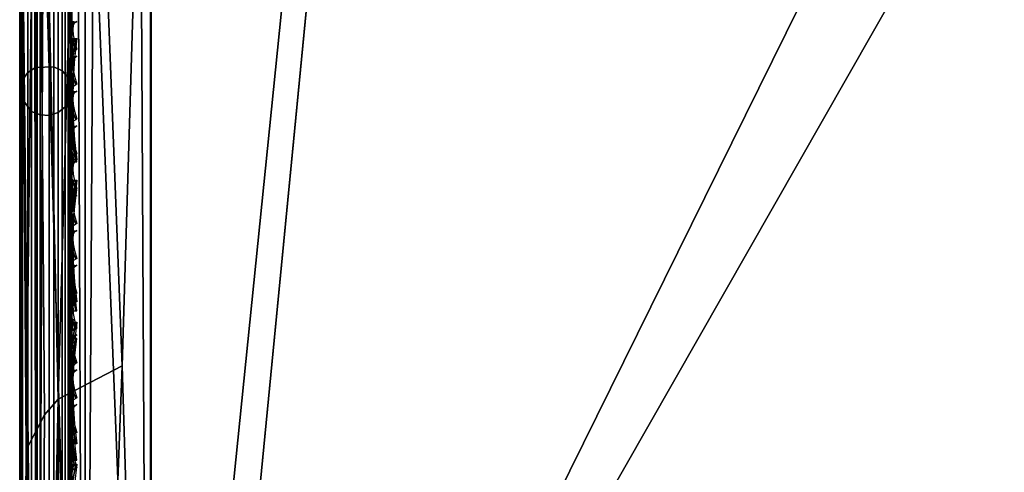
# Model space of a CAD drawing. Header units: inches. Extents: x 0 to 44.3, y -37.9 to 0.3.
# Tile 160 of 256: x 0 to 1.9, y -20.7 to -19.8. Entities that reach past the tile are written whole.
import ezdxf

# ---------------------------------------------------------------- set-up
doc = ezdxf.new("R2010")
doc.units = ezdxf.units.IN
doc.header["$LTSCALE"] = 0.03937
doc.header["$MEASUREMENT"] = 0
for name, color, linetype in [('A-FURN-3-ST', 151, 'Continuous'), ('A-FURN-3-ST-BK', 151, 'Continuous'), ('A-FURN-3-ST-SEAM', 250, 'Continuous'), ('A-FURN-3-STITCH', 15, 'Continuous')]:
    doc.layers.add(name, color=color, linetype=linetype)

msp = doc.modelspace()

# ---------------------------------------------------------------- meshes
at = {"layer": 'A-FURN-3-ST'}
mesh = msp.add_polyface(dxfattribs=at)
corners = [(1.9748, -22.313, 18), (4.6004, -0.9864, 18), (2.4271, -0.8622, 18), (0.2508, -0.8149, 18), (0.2508, -22.2652, 18), (4.6212, -0.7024, 17.9625), (2.4378, -0.5777, 17.9625), (0.251, -0.6004, 17.9788), (0.0482, -0.6206, 17.8773), (0.013, -0.6341, 17.8092), (0.0343, -0.8149, 17.875), (0.0008, -0.8149, 17.75), (0.0008, -0.6491, 17.7337), (0.0008, -0.4897, 17.6853), (0.0741, -0.6146, 17.9071), (0.1258, -0.8149, 17.9665), (0.1959, -0.6016, 17.9728), (0.0008, -22.2652, 17.75), (0.0343, -22.2652, 17.875), (0.1258, -22.2652, 17.9665), (0.2508, -0.2149, 5), (0.2508, -22.8652, 5), (0.1258, -0.2149, 5.0335), (0.1258, -22.8652, 5.0335), (0.0343, -0.2149, 5.125), (0.0343, -22.8652, 5.125), (0.0008, -0.2149, 5.25), (0.0008, -22.8652, 5.25), (4.6432, -0.3879, 5), (1.9486, -22.9124, 5), (2.4485, -0.2626, 5), (0.0008, 0.0351, 5.5), (0.0008, -23.1152, 5.5), (0.0008, 0.0351, 16.9), (0.0008, -23.1152, 16.9), (0.0008, -0.3428, 17.6066)]
mesh.append_faces([[corners[k] for k in face] for face in [(0, 1, 2), (3, 4, 2), (2, 4, 0), (2, 5, 6), (2, 6, 7), (7, 3, 2), (8, 9, 10), (10, 9, 11), (11, 9, 12), (12, 9, 13), (8, 10, 14), (14, 10, 15), (14, 15, 16), (16, 15, 3), (16, 3, 7), (11, 17, 10), (10, 17, 18), (10, 18, 15), (15, 18, 19), (15, 19, 3), (3, 19, 4), (20, 21, 22), (22, 21, 23), (22, 23, 24), (24, 23, 25), (24, 25, 26), (26, 25, 27), (28, 29, 30), (30, 29, 21), (30, 21, 20), (31, 32, 33), (33, 32, 34), (33, 34, 17), (31, 26, 27), (31, 27, 32), (17, 11, 33), (35, 11, 13), (13, 11, 12)]])
at = {"layer": 'A-FURN-3-ST-BK'}
mesh = msp.add_polyface(dxfattribs=at)
corners = [(3.789, -19.1106, 18.0337), (2.0138, -19.1726, 18), (2.022, -18.9923, 18.0337), (0.2508, -19.1265, 18), (0.2511, -19.0121, 18.0133), (0.2515, -18.9038, 18.0524), (3.7735, -19.2904, 18), (1.9748, -22.313, 18), (0.2508, -22.2652, 18), (0.2523, -22.303, 31.5452), (0.2522, -18.6454, 18.6363), (0.1967, -20.48, 25.0891), (0.1266, -18.6772, 18.6273), (0.0745, -20.5442, 25.0709), (0.0345, -18.7653, 18.6023), (0.0484, -20.5737, 25.0626), (0.013, -20.6406, 25.0436), (0.0346, -22.4229, 31.5112), (0.0008, -22.5436, 31.4771), (0.0008, -18.886, 18.5682), (0.1267, -22.3348, 31.5362), (0.196, -19.0135, 18.0192), (0.1258, -19.1265, 18.0335), (0.0742, -19.0288, 18.0845), (0.0343, -19.1265, 18.125), (0.0483, -19.0358, 18.114), (0.013, -19.0517, 18.1817), (0.013, -18.9808, 18.2072), (0.0483, -18.9498, 18.1449), (0.0008, -19.1265, 18.25), (0.0008, -19.0151, 18.2762), (0.013, -18.9177, 18.2483), (0.0008, -18.9271, 18.3492), (0.1962, -18.9065, 18.0578), (0.0743, -18.9363, 18.1177), (0.196, -22.481, 17.9848), (0.1258, -22.2652, 18.0335), (0.0343, -22.2652, 18.125), (0.0008, -22.2652, 18.25), (1.9745, -22.3508, 31.5452), (3.8143, -18.8111, 18.6363), (2.0349, -18.692, 18.6363)]
mesh.append_faces([[corners[k] for k in face] for face in [(0, 1, 2), (3, 4, 1), (1, 4, 2), (4, 5, 2), (6, 7, 1), (1, 7, 8), (1, 8, 3), (9, 10, 11), (11, 10, 12), (11, 12, 13), (13, 12, 14), (13, 14, 15), (15, 14, 16), (15, 16, 17), (17, 16, 18), (18, 16, 19), (19, 16, 14), (15, 17, 13), (13, 17, 20), (13, 20, 11), (11, 20, 9), (4, 3, 21), (21, 3, 22), (21, 22, 23), (23, 22, 24), (23, 24, 25), (25, 24, 26), (25, 26, 27, 28), (24, 29, 26), (26, 29, 30), (26, 30, 27), (27, 30, 31), (30, 32, 31), (21, 5, 4), (33, 21, 23, 34), (34, 23, 25, 28), (35, 36, 8), (3, 8, 22), (22, 8, 36), (22, 36, 24), (24, 36, 37), (24, 37, 29), (29, 37, 38), (38, 18, 29), (29, 18, 19), (29, 19, 30), (30, 19, 32), (39, 40, 41), (39, 41, 9), (9, 41, 10)]])
at = {"layer": 'A-FURN-3-ST-SEAM'}
mesh = msp.add_polyface(dxfattribs=at)
corners = [(0.088, -19.9848, 22.9037), (0.0742, -19.9956, 22.9006), (0.0742, -18.7735, 18.5973), (0.088, -18.7627, 18.6004), (0.088, -19.0332, 18.142), (0.0742, -19.0357, 18.153), (0.0742, -19.1162, 18.1437), (0.088, -19.1162, 18.1325), (0.0742, -21.2089, 18.1437), (0.088, -21.2089, 18.1325), (0.0398, -21.2089, 18.1485), (0.0575, -21.2089, 18.1495), (0.0575, -19.1162, 18.1495), (0.0398, -19.1162, 18.1485), (0.0575, -19.037, 18.1586), (0.0398, -19.0368, 18.1576), (0.0398, -18.7781, 18.596), (0.0575, -18.7791, 18.5957), (0.0575, -20.0012, 22.899), (0.0398, -20.0002, 22.8993), (0.0237, -19.9932, 22.9013), (0.0237, -18.771, 18.598), (0.0237, -19.0352, 18.1505), (0.0237, -19.1162, 18.1412), (0.0237, -21.2089, 18.1412), (0.0011, -21.2089, 18.0955), (0.0027, -21.2089, 18.1132), (0.0027, -19.1162, 18.1132), (0.0011, -19.1162, 18.0955), (0.0027, -19.0288, 18.1232), (0.0011, -19.0248, 18.106), (0.0011, -18.7271, 18.6105), (0.0027, -18.7441, 18.6057), (0.0027, -19.9662, 22.9089), (0.0011, -19.9492, 22.9138), (0.0059, -19.9327, 22.9185), (0.0059, -18.7106, 18.6152), (0.0059, -19.021, 18.0892), (0.0059, -19.1162, 18.0783), (0.0059, -21.2089, 18.0783), (0.0821, -21.2089, 18.061), (0.0663, -21.2089, 18.0528), (0.0663, -19.1162, 18.0528), (0.0821, -19.1162, 18.061), (0.0821, -18.6939, 18.6199), (0.0663, -18.6861, 18.6222), (0.0663, -19.9082, 22.9254), (0.0821, -19.916, 22.9232), (0.0938, -19.929, 22.9195), (0.0938, -18.7069, 18.6163), (0.0938, -19.1162, 18.0745), (0.0938, -21.2089, 18.0745), (0.1008, -19.1162, 18.1), (0.1008, -19.0259, 18.1104), (0.1008, -18.7314, 18.6093), (0.1008, -19.9536, 22.9125), (0.0974, -19.1162, 18.1174), (0.1008, -21.2089, 18.1), (0.0974, -19.0298, 18.1273), (0.0974, -18.7481, 18.6045), (0.0974, -19.9703, 22.9078), (0.0312, -19.9094, 22.9251), (0.0312, -18.6873, 18.6218), (0.0312, -19.1162, 18.0541), (0.0312, -21.2089, 18.0541), (0.0163, -19.9188, 22.9224), (0.0163, -18.6966, 18.6192), (0.0163, -19.1162, 18.0638), (0.0163, -21.2089, 18.0638), (0.0974, -21.2089, 18.1174)]
mesh.append_faces([[corners[k] for k in face] for face in [(0, 1, 2, 3), (4, 5, 6, 7), (7, 6, 8, 9), (10, 11, 12, 13), (13, 12, 14, 15), (16, 17, 18, 19), (19, 20, 21, 16), (15, 22, 23, 13), (13, 23, 24, 10), (25, 26, 27, 28), (28, 27, 29, 30), (31, 32, 33, 34), (34, 35, 36, 31), (30, 37, 38, 28), (28, 38, 39, 25), (40, 41, 42, 43), (44, 45, 46, 47), (47, 48, 49, 44), (43, 50, 51, 40), (52, 51, 50), (52, 50, 53), (54, 49, 55), (55, 49, 48), (56, 57, 52), (56, 52, 58), (59, 54, 60), (60, 54, 55), (61, 46, 45, 62), (63, 42, 41, 64), (65, 61, 62, 66), (67, 63, 64, 68), (35, 65, 66, 36), (38, 67, 68, 39), (20, 33, 32, 21), (22, 29, 27, 23), (23, 27, 26, 24), (1, 18, 17, 2), (5, 14, 12, 6), (6, 12, 11, 8), (60, 0, 3, 59), (58, 4, 7, 56), (56, 7, 9, 69)]])
mesh = msp.add_polyface(dxfattribs=at)
corners = [(0.088, -22.4291, 31.5102), (0.0742, -22.4399, 31.5071), (0.0742, -19.9956, 22.9006), (0.088, -19.9848, 22.9037), (0.088, -21.2089, 18.1325), (0.0742, -21.2089, 18.1437), (0.0742, -22.2553, 18.1437), (0.088, -22.2553, 18.1325), (0.0398, -22.2553, 18.1485), (0.0575, -22.2553, 18.1495), (0.0575, -21.2089, 18.1495), (0.0398, -21.2089, 18.1485), (0.0398, -20.0002, 22.8993), (0.0575, -20.0012, 22.899), (0.0575, -22.4455, 31.5055), (0.0398, -22.4445, 31.5058), (0.0237, -22.4374, 31.5078), (0.0237, -19.9932, 22.9013), (0.0237, -21.2089, 18.1412), (0.0237, -22.2553, 18.1412), (0.0011, -22.2553, 18.0955), (0.0027, -22.2553, 18.1132), (0.0027, -21.2089, 18.1132), (0.0011, -21.2089, 18.0955), (0.0011, -19.9492, 22.9138), (0.0027, -19.9662, 22.9089), (0.0027, -22.4105, 31.5155), (0.0011, -22.3935, 31.5203), (0.0059, -22.3769, 31.525), (0.0059, -19.9327, 22.9185), (0.0059, -21.2089, 18.0783), (0.0059, -22.2553, 18.0783), (0.0821, -22.3986, 18.052), (0.0663, -22.3976, 18.0439), (0.0663, -22.2553, 18.0528), (0.0821, -22.2553, 18.061), (0.0663, -21.2089, 18.0528), (0.0821, -21.2089, 18.061), (0.0821, -19.916, 22.9232), (0.0663, -19.9082, 22.9254), (0.0663, -22.3525, 31.532), (0.0821, -22.3603, 31.5297), (0.0938, -22.3732, 31.526), (0.0938, -19.929, 22.9195), (0.0938, -21.2089, 18.0745), (0.0938, -22.2553, 18.0745), (0.0938, -22.4002, 18.0654), (0.1008, -22.2553, 18.1), (0.1008, -21.2089, 18.1), (0.1008, -19.1162, 18.1), (0.1008, -19.9536, 22.9125), (0.1008, -22.3978, 31.5191), (0.0974, -22.2553, 18.1174), (0.1008, -22.4034, 18.0907), (0.0974, -21.2089, 18.1174), (0.0974, -19.1162, 18.1174), (0.0974, -19.9703, 22.9078), (0.0974, -22.4145, 31.5143), (0.0312, -22.3537, 31.5316), (0.0312, -19.9094, 22.9251), (0.0312, -21.2089, 18.0541), (0.0312, -22.2553, 18.0541), (0.0312, -22.3977, 18.0452), (0.0163, -22.363, 31.529), (0.0163, -19.9188, 22.9224), (0.0163, -21.2089, 18.0638), (0.0163, -22.2553, 18.0638), (0.0163, -22.3989, 18.0548)]
mesh.append_faces([[corners[k] for k in face] for face in [(0, 1, 2, 3), (4, 5, 6, 7), (8, 9, 10, 11), (12, 13, 14, 15), (15, 16, 17, 12), (11, 18, 19, 8), (20, 21, 22, 23), (24, 25, 26, 27), (27, 28, 29, 24), (23, 30, 31, 20), (32, 33, 34, 35), (35, 34, 36, 37), (38, 39, 40, 41), (41, 42, 43, 38), (37, 44, 45, 35), (35, 45, 46, 32), (47, 46, 45), (47, 45, 48), (48, 45, 44), (48, 44, 49), (50, 43, 51), (51, 43, 42), (52, 53, 47), (52, 47, 54), (54, 47, 48), (54, 48, 55), (56, 50, 57), (57, 50, 51), (58, 40, 39, 59), (60, 36, 34, 61), (61, 34, 33, 62), (63, 58, 59, 64), (65, 60, 61, 66), (66, 61, 62, 67), (28, 63, 64, 29), (30, 65, 66, 31), (16, 26, 25, 17), (18, 22, 21, 19), (1, 14, 13, 2), (5, 10, 9, 6), (57, 0, 3, 56), (54, 4, 7, 52)]])
at = {"layer": 'A-FURN-3-STITCH'}
mesh = msp.add_polyface(dxfattribs=at)
corners = [(0.1101, -19.8211, 22.6072), (0.1058, -19.8237, 22.646), (0.1011, -19.8215, 22.6465), (0.108, -19.8225, 22.6069), (0.1032, -19.8289, 22.6847), (0.0986, -19.8267, 22.6852), (0.0968, -19.8244, 22.6458), (0.1036, -19.8253, 22.6062), (0.1024, -19.8367, 22.723), (0.0977, -19.8345, 22.7235), (0.0942, -19.8296, 22.6845), (0.0972, -19.8294, 22.6446), (0.1015, -19.8267, 22.6059), (0.1032, -19.8469, 22.7607), (0.0986, -19.8447, 22.7612), (0.0934, -19.8373, 22.7228), (0.0946, -19.8346, 22.6833), (0.1058, -19.8595, 22.7976), (0.1011, -19.8573, 22.7981), (0.0942, -19.8475, 22.7606), (0.0938, -19.8424, 22.7216), (0.1101, -19.8745, 22.8335), (0.1079, -19.8759, 22.8332), (0.0968, -19.8602, 22.7975), (0.0946, -19.8526, 22.7594), (0.1036, -19.8787, 22.8325), (0.0972, -19.8652, 22.7963), (0.1015, -19.8802, 22.8321)]
mesh.append_faces([[corners[k] for k in face] for face in [(0, 1, 2, 3), (1, 4, 5, 2), (3, 2, 6, 7), (4, 8, 9, 5), (2, 5, 10, 6), (7, 6, 11, 12), (8, 13, 14, 9), (5, 9, 15, 10), (6, 10, 16, 11), (13, 17, 18, 14), (9, 14, 19, 15), (10, 15, 20, 16), (17, 21, 22, 18), (14, 18, 23, 19), (15, 19, 24, 20), (18, 22, 25, 23), (19, 23, 26, 24), (23, 25, 27, 26)]])
mesh = msp.add_polyface(dxfattribs=at)
corners = [(0.1101, -19.8537, 17.9558), (0.1058, -19.8921, 17.9615), (0.1011, -19.8922, 17.9637), (0.108, -19.8537, 17.9543), (0.1032, -19.931, 17.9646), (0.0986, -19.9311, 17.9669), (0.0968, -19.8921, 17.9608), (0.1036, -19.8536, 17.9514), (0.1024, -19.9701, 17.9652), (0.0977, -19.9702, 17.9675), (0.0942, -19.931, 17.964), (0.0972, -19.892, 17.9556), (0.1015, -19.8536, 17.9499), (0.1032, -20.0092, 17.9633), (0.0986, -20.0092, 17.9656), (0.0934, -19.9701, 17.9646), (0.0946, -19.9309, 17.9588), (0.1058, -20.0479, 17.9589), (0.1011, -20.048, 17.9611), (0.0942, -20.0092, 17.9627), (0.0938, -19.97, 17.9594), (0.1101, -20.0862, 17.9519), (0.1079, -20.0861, 17.9505), (0.0968, -20.0479, 17.9582), (0.0946, -20.0091, 17.9575), (0.1036, -20.0861, 17.9476), (0.0972, -20.0478, 17.953), (0.1015, -20.0861, 17.9461)]
mesh.append_faces([[corners[k] for k in face] for face in [(0, 1, 2, 3), (1, 4, 5, 2), (3, 2, 6, 7), (4, 8, 9, 5), (2, 5, 10, 6), (7, 6, 11, 12), (8, 13, 14, 9), (5, 9, 15, 10), (6, 10, 16, 11), (13, 17, 18, 14), (9, 14, 19, 15), (10, 15, 20, 16), (17, 21, 22, 18), (14, 18, 23, 19), (15, 19, 24, 20), (18, 22, 25, 23), (19, 23, 26, 24), (23, 25, 27, 26)]])
mesh = msp.add_polyface(dxfattribs=at)
corners = [(0.1015, -19.8572, 18.0526), (0.0972, -19.8956, 18.0463), (0.0968, -19.8956, 18.0411), (0.1036, -19.8572, 18.0512), (0.0946, -19.9344, 18.0424), (0.0942, -19.9344, 18.0372), (0.1011, -19.8956, 18.0382), (0.108, -19.8572, 18.0483), (0.0938, -19.9735, 18.0411), (0.0934, -19.9735, 18.0359), (0.0986, -19.9344, 18.0343), (0.1058, -19.8956, 18.0404), (0.1101, -19.8572, 18.0468), (0.0946, -20.0125, 18.0424), (0.0942, -20.0125, 18.0372), (0.0977, -19.9735, 18.033), (0.1032, -19.9344, 18.0366), (0.0972, -20.0514, 18.0461), (0.0968, -20.0514, 18.0409), (0.0986, -20.0125, 18.0343), (0.1024, -19.9735, 18.0353), (0.1015, -20.0897, 18.0524), (0.1036, -20.0897, 18.0509), (0.1011, -20.0514, 18.038), (0.1032, -20.0125, 18.0365), (0.1079, -20.0897, 18.048), (0.1058, -20.0514, 18.0403), (0.1101, -20.0897, 18.0466)]
mesh.append_faces([[corners[k] for k in face] for face in [(0, 1, 2, 3), (1, 4, 5, 2), (3, 2, 6, 7), (4, 8, 9, 5), (2, 5, 10, 6), (7, 6, 11, 12), (8, 13, 14, 9), (5, 9, 15, 10), (6, 10, 16, 11), (13, 17, 18, 14), (9, 14, 19, 15), (10, 15, 20, 16), (17, 21, 22, 18), (14, 18, 23, 19), (15, 19, 24, 20), (18, 22, 25, 23), (19, 23, 26, 24), (23, 25, 27, 26)]])
mesh = msp.add_polyface(dxfattribs=at)
corners = [(0.1101, -19.8877, 22.8419), (0.1058, -19.8904, 22.8807), (0.1011, -19.8882, 22.8812), (0.108, -19.8892, 22.8416), (0.1032, -19.8956, 22.9194), (0.0986, -19.8934, 22.9199), (0.0968, -19.891, 22.8806), (0.1036, -19.892, 22.8409), (0.1024, -19.9034, 22.9577), (0.0977, -19.9011, 22.9582), (0.0942, -19.8962, 22.9192), (0.0972, -19.8961, 22.8794), (0.1015, -19.8934, 22.8406), (0.1032, -19.9136, 22.9954), (0.0986, -19.9114, 22.9959), (0.0934, -19.904, 22.9575), (0.0946, -19.9013, 22.918), (0.1058, -19.9262, 23.0323), (0.1011, -19.924, 23.0329), (0.0942, -19.9142, 22.9953), (0.0938, -19.909, 22.9563), (0.1101, -19.9412, 23.0682), (0.1079, -19.9425, 23.0679), (0.0968, -19.9268, 23.0322), (0.0946, -19.9193, 22.9941), (0.1036, -19.9454, 23.0672), (0.0972, -19.9319, 23.031), (0.1015, -19.9468, 23.0669)]
mesh.append_faces([[corners[k] for k in face] for face in [(0, 1, 2, 3), (1, 4, 5, 2), (3, 2, 6, 7), (4, 8, 9, 5), (2, 5, 10, 6), (7, 6, 11, 12), (8, 13, 14, 9), (5, 9, 15, 10), (6, 10, 16, 11), (13, 17, 18, 14), (9, 14, 19, 15), (10, 15, 20, 16), (17, 21, 22, 18), (14, 18, 23, 19), (15, 19, 24, 20), (18, 22, 25, 23), (19, 23, 26, 24), (23, 25, 27, 26)]])
mesh = msp.add_polyface(dxfattribs=at)
corners = [(0.1101, -19.9544, 23.0767), (0.1058, -19.957, 23.1154), (0.1011, -19.9548, 23.116), (0.108, -19.9558, 23.0763), (0.1032, -19.9623, 23.1541), (0.0986, -19.9601, 23.1546), (0.0968, -19.9577, 23.1153), (0.1036, -19.9587, 23.0756), (0.1024, -19.97, 23.1924), (0.0977, -19.9678, 23.1929), (0.0942, -19.9629, 23.1539), (0.0972, -19.9627, 23.1141), (0.1015, -19.9601, 23.0753), (0.1032, -19.9802, 23.2301), (0.0986, -19.978, 23.2307), (0.0934, -19.9706, 23.1923), (0.0946, -19.968, 23.1528), (0.1058, -19.9929, 23.2671), (0.1011, -19.9906, 23.2676), (0.0942, -19.9809, 23.23), (0.0938, -19.9757, 23.1911), (0.1101, -20.0078, 23.3029), (0.1079, -20.0092, 23.3026), (0.0968, -19.9935, 23.2669), (0.0946, -19.9859, 23.2288), (0.1036, -20.012, 23.3019), (0.0972, -19.9985, 23.2657), (0.1015, -20.0135, 23.3016)]
mesh.append_faces([[corners[k] for k in face] for face in [(0, 1, 2, 3), (1, 4, 5, 2), (3, 2, 6, 7), (4, 8, 9, 5), (2, 5, 10, 6), (7, 6, 11, 12), (8, 13, 14, 9), (5, 9, 15, 10), (6, 10, 16, 11), (13, 17, 18, 14), (9, 14, 19, 15), (10, 15, 20, 16), (17, 21, 22, 18), (14, 18, 23, 19), (15, 19, 24, 20), (18, 22, 25, 23), (19, 23, 26, 24), (23, 25, 27, 26)]])
mesh = msp.add_polyface(dxfattribs=at)
corners = [(0.1101, -20.021, 23.3114), (0.1058, -20.0237, 23.3502), (0.1011, -20.0215, 23.3507), (0.108, -20.0225, 23.311), (0.1032, -20.0289, 23.3888), (0.0986, -20.0267, 23.3893), (0.0968, -20.0243, 23.35), (0.1036, -20.0253, 23.3104), (0.1024, -20.0367, 23.4271), (0.0977, -20.0345, 23.4277), (0.0942, -20.0296, 23.3887), (0.0972, -20.0294, 23.3488), (0.1015, -20.0267, 23.31), (0.1032, -20.0469, 23.4649), (0.0986, -20.0447, 23.4654), (0.0934, -20.0373, 23.427), (0.0946, -20.0346, 23.3875), (0.1058, -20.0595, 23.5018), (0.1011, -20.0573, 23.5023), (0.0942, -20.0475, 23.4647), (0.0938, -20.0424, 23.4258), (0.1101, -20.0745, 23.5377), (0.1079, -20.0759, 23.5373), (0.0968, -20.0602, 23.5016), (0.0946, -20.0526, 23.4635), (0.1036, -20.0787, 23.5367), (0.0972, -20.0652, 23.5004), (0.1015, -20.0802, 23.5363)]
mesh.append_faces([[corners[k] for k in face] for face in [(0, 1, 2, 3), (1, 4, 5, 2), (3, 2, 6, 7), (4, 8, 9, 5), (2, 5, 10, 6), (7, 6, 11, 12), (8, 13, 14, 9), (5, 9, 15, 10), (6, 10, 16, 11), (13, 17, 18, 14), (9, 14, 19, 15), (10, 15, 20, 16), (17, 21, 22, 18), (14, 18, 23, 19), (15, 19, 24, 20), (18, 22, 25, 23), (19, 23, 26, 24), (23, 25, 27, 26)]])
mesh = msp.add_polyface(dxfattribs=at)
corners = [(0.1101, -20.0877, 23.5461), (0.1058, -20.0904, 23.5849), (0.1011, -20.0882, 23.5854), (0.108, -20.0891, 23.5458), (0.1032, -20.0956, 23.6235), (0.0986, -20.0934, 23.6241), (0.0968, -20.091, 23.5847), (0.1036, -20.092, 23.5451), (0.1024, -20.1033, 23.6619), (0.0977, -20.1011, 23.6624), (0.0942, -20.0962, 23.6234), (0.0972, -20.0961, 23.5835), (0.1015, -20.0934, 23.5448), (0.1032, -20.1136, 23.6996), (0.0986, -20.1113, 23.7001), (0.0934, -20.104, 23.6617), (0.0946, -20.1013, 23.6222), (0.1058, -20.1262, 23.7365), (0.1011, -20.124, 23.737), (0.0942, -20.1142, 23.6994), (0.0938, -20.109, 23.6605), (0.1101, -20.1411, 23.7724), (0.1079, -20.1425, 23.7721), (0.0968, -20.1268, 23.7364), (0.0946, -20.1192, 23.6983), (0.1036, -20.1454, 23.7714), (0.0972, -20.1319, 23.7352), (0.1015, -20.1468, 23.771)]
mesh.append_faces([[corners[k] for k in face] for face in [(0, 1, 2, 3), (1, 4, 5, 2), (3, 2, 6, 7), (4, 8, 9, 5), (2, 5, 10, 6), (7, 6, 11, 12), (8, 13, 14, 9), (5, 9, 15, 10), (6, 10, 16, 11), (13, 17, 18, 14), (9, 14, 19, 15), (10, 15, 20, 16), (17, 21, 22, 18), (14, 18, 23, 19), (15, 19, 24, 20), (18, 22, 25, 23), (19, 23, 26, 24), (23, 25, 27, 26)]])
mesh = msp.add_polyface(dxfattribs=at)
corners = [(0.1101, -20.1252, 17.9558), (0.1058, -20.1637, 17.9615), (0.1011, -20.1637, 17.9637), (0.108, -20.1252, 17.9543), (0.1032, -20.2026, 17.9646), (0.0986, -20.2026, 17.9669), (0.0968, -20.1637, 17.9608), (0.1036, -20.1252, 17.9514), (0.1024, -20.2417, 17.9652), (0.0977, -20.2417, 17.9675), (0.0942, -20.2026, 17.964), (0.0972, -20.1636, 17.9556), (0.1015, -20.1251, 17.9499), (0.1032, -20.2807, 17.9633), (0.0986, -20.2807, 17.9656), (0.0934, -20.2416, 17.9646), (0.0946, -20.2025, 17.9588), (0.1058, -20.3195, 17.9589), (0.1011, -20.3195, 17.9611), (0.0942, -20.2807, 17.9627), (0.0938, -20.2416, 17.9594), (0.1101, -20.3577, 17.9519), (0.1079, -20.3577, 17.9505), (0.0968, -20.3194, 17.9582), (0.0946, -20.2806, 17.9575), (0.1036, -20.3576, 17.9476), (0.0972, -20.3194, 17.953), (0.1015, -20.3576, 17.9461)]
mesh.append_faces([[corners[k] for k in face] for face in [(0, 1, 2, 3), (1, 4, 5, 2), (3, 2, 6, 7), (4, 8, 9, 5), (2, 5, 10, 6), (7, 6, 11, 12), (8, 13, 14, 9), (5, 9, 15, 10), (6, 10, 16, 11), (13, 17, 18, 14), (9, 14, 19, 15), (10, 15, 20, 16), (17, 21, 22, 18), (14, 18, 23, 19), (15, 19, 24, 20), (18, 22, 25, 23), (19, 23, 26, 24), (23, 25, 27, 26)]])
mesh = msp.add_polyface(dxfattribs=at)
corners = [(0.1015, -20.1426, 18.0526), (0.0972, -20.1809, 18.0463), (0.0968, -20.1809, 18.0411), (0.1036, -20.1426, 18.0512), (0.0946, -20.2198, 18.0424), (0.0942, -20.2198, 18.0372), (0.1011, -20.1809, 18.0382), (0.108, -20.1426, 18.0483), (0.0938, -20.2588, 18.0411), (0.0934, -20.2588, 18.0359), (0.0986, -20.2198, 18.0343), (0.1058, -20.1809, 18.0404), (0.1101, -20.1426, 18.0468), (0.0946, -20.2979, 18.0424), (0.0942, -20.2979, 18.0372), (0.0977, -20.2588, 18.033), (0.1032, -20.2198, 18.0366), (0.0972, -20.3367, 18.0461), (0.0968, -20.3367, 18.0409), (0.0986, -20.2979, 18.0343), (0.1024, -20.2588, 18.0353), (0.1015, -20.3751, 18.0524), (0.1036, -20.3751, 18.0509), (0.1011, -20.3367, 18.038), (0.1032, -20.2979, 18.0365), (0.1079, -20.3751, 18.048), (0.1058, -20.3367, 18.0403), (0.1101, -20.3751, 18.0466)]
mesh.append_faces([[corners[k] for k in face] for face in [(0, 1, 2, 3), (1, 4, 5, 2), (3, 2, 6, 7), (4, 8, 9, 5), (2, 5, 10, 6), (7, 6, 11, 12), (8, 13, 14, 9), (5, 9, 15, 10), (6, 10, 16, 11), (13, 17, 18, 14), (9, 14, 19, 15), (10, 15, 20, 16), (17, 21, 22, 18), (14, 18, 23, 19), (15, 19, 24, 20), (18, 22, 25, 23), (19, 23, 26, 24), (23, 25, 27, 26)]])
mesh = msp.add_polyface(dxfattribs=at)
corners = [(0.1101, -20.1544, 23.7808), (0.1058, -20.157, 23.8196), (0.1011, -20.1548, 23.8201), (0.108, -20.1558, 23.7805), (0.1032, -20.1623, 23.8583), (0.0986, -20.16, 23.8588), (0.0968, -20.1577, 23.8195), (0.1036, -20.1586, 23.7798), (0.1024, -20.17, 23.8966), (0.0977, -20.1678, 23.8971), (0.0942, -20.1629, 23.8581), (0.0972, -20.1627, 23.8183), (0.1015, -20.16, 23.7795), (0.1032, -20.1802, 23.9343), (0.0986, -20.178, 23.9348), (0.0934, -20.1706, 23.8964), (0.0946, -20.1679, 23.8569), (0.1058, -20.1928, 23.9712), (0.1011, -20.1906, 23.9718), (0.0942, -20.1808, 23.9342), (0.0938, -20.1757, 23.8952), (0.1101, -20.2078, 24.0071), (0.1079, -20.2092, 24.0068), (0.0968, -20.1935, 23.9711), (0.0946, -20.1859, 23.933), (0.1036, -20.212, 24.0061), (0.0972, -20.1985, 23.9699), (0.1015, -20.2135, 24.0058)]
mesh.append_faces([[corners[k] for k in face] for face in [(0, 1, 2, 3), (1, 4, 5, 2), (3, 2, 6, 7), (4, 8, 9, 5), (2, 5, 10, 6), (7, 6, 11, 12), (8, 13, 14, 9), (5, 9, 15, 10), (6, 10, 16, 11), (13, 17, 18, 14), (9, 14, 19, 15), (10, 15, 20, 16), (17, 21, 22, 18), (14, 18, 23, 19), (15, 19, 24, 20), (18, 22, 25, 23), (19, 23, 26, 24), (23, 25, 27, 26)]])
mesh = msp.add_polyface(dxfattribs=at)
corners = [(0.1101, -20.221, 24.0156), (0.1058, -20.2237, 24.0543), (0.1011, -20.2215, 24.0549), (0.108, -20.2225, 24.0152), (0.1032, -20.2289, 24.093), (0.0986, -20.2267, 24.0935), (0.0968, -20.2243, 24.0542), (0.1036, -20.2253, 24.0145), (0.1024, -20.2367, 24.1313), (0.0977, -20.2345, 24.1318), (0.0942, -20.2295, 24.0928), (0.0972, -20.2294, 24.053), (0.1015, -20.2267, 24.0142), (0.1032, -20.2469, 24.169), (0.0986, -20.2447, 24.1696), (0.0934, -20.2373, 24.1312), (0.0946, -20.2346, 24.0916), (0.1058, -20.2595, 24.206), (0.1011, -20.2573, 24.2065), (0.0942, -20.2475, 24.1689), (0.0938, -20.2423, 24.13), (0.1101, -20.2745, 24.2418), (0.1079, -20.2758, 24.2415), (0.0968, -20.2601, 24.2058), (0.0946, -20.2526, 24.1677), (0.1036, -20.2787, 24.2408), (0.0972, -20.2652, 24.2046), (0.1015, -20.2802, 24.2405)]
mesh.append_faces([[corners[k] for k in face] for face in [(0, 1, 2, 3), (1, 4, 5, 2), (3, 2, 6, 7), (4, 8, 9, 5), (2, 5, 10, 6), (7, 6, 11, 12), (8, 13, 14, 9), (5, 9, 15, 10), (6, 10, 16, 11), (13, 17, 18, 14), (9, 14, 19, 15), (10, 15, 20, 16), (17, 21, 22, 18), (14, 18, 23, 19), (15, 19, 24, 20), (18, 22, 25, 23), (19, 23, 26, 24), (23, 25, 27, 26)]])
mesh = msp.add_polyface(dxfattribs=at)
corners = [(0.1101, -20.2877, 24.2503), (0.1058, -20.2904, 24.2891), (0.1011, -20.2881, 24.2896), (0.108, -20.2891, 24.2499), (0.1032, -20.2956, 24.3277), (0.0986, -20.2934, 24.3282), (0.0968, -20.291, 24.2889), (0.1036, -20.292, 24.2493), (0.1024, -20.3033, 24.366), (0.0977, -20.3011, 24.3666), (0.0942, -20.2962, 24.3276), (0.0972, -20.296, 24.2877), (0.1015, -20.2934, 24.2489), (0.1032, -20.3135, 24.4038), (0.0986, -20.3113, 24.4043), (0.0934, -20.304, 24.3659), (0.0946, -20.3013, 24.3264), (0.1058, -20.3262, 24.4407), (0.1011, -20.324, 24.4412), (0.0942, -20.3142, 24.4036), (0.0938, -20.309, 24.3647), (0.1101, -20.3411, 24.4766), (0.1079, -20.3425, 24.4762), (0.0968, -20.3268, 24.4405), (0.0946, -20.3192, 24.4024), (0.1036, -20.3454, 24.4756), (0.0972, -20.3319, 24.4393), (0.1015, -20.3468, 24.4752)]
mesh.append_faces([[corners[k] for k in face] for face in [(0, 1, 2, 3), (1, 4, 5, 2), (3, 2, 6, 7), (4, 8, 9, 5), (2, 5, 10, 6), (7, 6, 11, 12), (8, 13, 14, 9), (5, 9, 15, 10), (6, 10, 16, 11), (13, 17, 18, 14), (9, 14, 19, 15), (10, 15, 20, 16), (17, 21, 22, 18), (14, 18, 23, 19), (15, 19, 24, 20), (18, 22, 25, 23), (19, 23, 26, 24), (23, 25, 27, 26)]])
mesh = msp.add_polyface(dxfattribs=at)
corners = [(0.1101, -20.3543, 24.485), (0.1058, -20.357, 24.5238), (0.1011, -20.3548, 24.5243), (0.108, -20.3558, 24.4847), (0.1032, -20.3622, 24.5624), (0.0986, -20.36, 24.563), (0.0968, -20.3576, 24.5236), (0.1036, -20.3586, 24.484), (0.1024, -20.37, 24.6008), (0.0977, -20.3678, 24.6013), (0.0942, -20.3629, 24.5623), (0.0972, -20.3627, 24.5224), (0.1015, -20.36, 24.4837), (0.1032, -20.3802, 24.6385), (0.0986, -20.378, 24.639), (0.0934, -20.3706, 24.6006), (0.0946, -20.3679, 24.5611), (0.1058, -20.3928, 24.6754), (0.1011, -20.3906, 24.6759), (0.0942, -20.3808, 24.6383), (0.0938, -20.3757, 24.5994), (0.1101, -20.4078, 24.7113), (0.1079, -20.4092, 24.711), (0.0968, -20.3935, 24.6753), (0.0946, -20.3859, 24.6371), (0.1036, -20.412, 24.7103), (0.0972, -20.3985, 24.6741), (0.1015, -20.4135, 24.7099)]
mesh.append_faces([[corners[k] for k in face] for face in [(0, 1, 2, 3), (1, 4, 5, 2), (3, 2, 6, 7), (4, 8, 9, 5), (2, 5, 10, 6), (7, 6, 11, 12), (8, 13, 14, 9), (5, 9, 15, 10), (6, 10, 16, 11), (13, 17, 18, 14), (9, 14, 19, 15), (10, 15, 20, 16), (17, 21, 22, 18), (14, 18, 23, 19), (15, 19, 24, 20), (18, 22, 25, 23), (19, 23, 26, 24), (23, 25, 27, 26)]])
mesh = msp.add_polyface(dxfattribs=at)
corners = [(0.1101, -20.3968, 17.9558), (0.1058, -20.4352, 17.9615), (0.1011, -20.4352, 17.9637), (0.108, -20.3967, 17.9543), (0.1032, -20.4741, 17.9646), (0.0986, -20.4741, 17.9669), (0.0968, -20.4352, 17.9608), (0.1036, -20.3967, 17.9514), (0.1024, -20.5132, 17.9652), (0.0977, -20.5132, 17.9675), (0.0942, -20.4741, 17.964), (0.0972, -20.4351, 17.9556), (0.1015, -20.3967, 17.9499), (0.1032, -20.5522, 17.9633), (0.0986, -20.5523, 17.9656), (0.0934, -20.5132, 17.9646), (0.0946, -20.474, 17.9588), (0.1058, -20.591, 17.9589), (0.1011, -20.591, 17.9611), (0.0942, -20.5522, 17.9627), (0.0938, -20.5131, 17.9594), (0.1101, -20.6292, 17.9519), (0.1079, -20.6292, 17.9505), (0.0968, -20.591, 17.9582), (0.0946, -20.5521, 17.9575), (0.1036, -20.6292, 17.9476), (0.0972, -20.5909, 17.953), (0.1015, -20.6291, 17.9461)]
mesh.append_faces([[corners[k] for k in face] for face in [(0, 1, 2, 3), (1, 4, 5, 2), (3, 2, 6, 7), (4, 8, 9, 5), (2, 5, 10, 6), (7, 6, 11, 12), (8, 13, 14, 9), (5, 9, 15, 10), (6, 10, 16, 11), (13, 17, 18, 14), (9, 14, 19, 15), (10, 15, 20, 16), (17, 21, 22, 18), (14, 18, 23, 19), (15, 19, 24, 20), (18, 22, 25, 23), (19, 23, 26, 24), (23, 25, 27, 26)]])
mesh = msp.add_polyface(dxfattribs=at)
corners = [(0.1101, -20.421, 24.7197), (0.1058, -20.4237, 24.7585), (0.1011, -20.4215, 24.759), (0.108, -20.4224, 24.7194), (0.1032, -20.4289, 24.7972), (0.0986, -20.4267, 24.7977), (0.0968, -20.4243, 24.7583), (0.1036, -20.4253, 24.7187), (0.1024, -20.4366, 24.8355), (0.0977, -20.4344, 24.836), (0.0942, -20.4295, 24.797), (0.0972, -20.4294, 24.7572), (0.1015, -20.4267, 24.7184), (0.1032, -20.4469, 24.8732), (0.0986, -20.4447, 24.8737), (0.0934, -20.4373, 24.8353), (0.0946, -20.4346, 24.7958), (0.1058, -20.4595, 24.9101), (0.1011, -20.4573, 24.9107), (0.0942, -20.4475, 24.8731), (0.0938, -20.4423, 24.8341), (0.1101, -20.4745, 24.946), (0.1079, -20.4758, 24.9457), (0.0968, -20.4601, 24.91), (0.0946, -20.4526, 24.8719), (0.1036, -20.4787, 24.945), (0.0972, -20.4652, 24.9088), (0.1015, -20.4801, 24.9447)]
mesh.append_faces([[corners[k] for k in face] for face in [(0, 1, 2, 3), (1, 4, 5, 2), (3, 2, 6, 7), (4, 8, 9, 5), (2, 5, 10, 6), (7, 6, 11, 12), (8, 13, 14, 9), (5, 9, 15, 10), (6, 10, 16, 11), (13, 17, 18, 14), (9, 14, 19, 15), (10, 15, 20, 16), (17, 21, 22, 18), (14, 18, 23, 19), (15, 19, 24, 20), (18, 22, 25, 23), (19, 23, 26, 24), (23, 25, 27, 26)]])
mesh = msp.add_polyface(dxfattribs=at)
corners = [(0.1015, -20.428, 18.0526), (0.0972, -20.4663, 18.0463), (0.0968, -20.4663, 18.0411), (0.1036, -20.428, 18.0512), (0.0946, -20.5051, 18.0424), (0.0942, -20.5051, 18.0372), (0.1011, -20.4663, 18.0382), (0.108, -20.428, 18.0483), (0.0938, -20.5442, 18.0411), (0.0934, -20.5442, 18.0359), (0.0986, -20.5051, 18.0343), (0.1058, -20.4663, 18.0404), (0.1101, -20.428, 18.0468), (0.0946, -20.5833, 18.0424), (0.0942, -20.5833, 18.0372), (0.0977, -20.5442, 18.033), (0.1032, -20.5051, 18.0366), (0.0972, -20.6221, 18.0461), (0.0968, -20.6221, 18.0409), (0.0986, -20.5833, 18.0343), (0.1024, -20.5442, 18.0353), (0.1015, -20.6605, 18.0524), (0.1036, -20.6605, 18.0509), (0.1011, -20.6221, 18.038), (0.1032, -20.5833, 18.0365), (0.1079, -20.6605, 18.048), (0.1058, -20.6221, 18.0403), (0.1101, -20.6605, 18.0466)]
mesh.append_faces([[corners[k] for k in face] for face in [(0, 1, 2, 3), (1, 4, 5, 2), (3, 2, 6, 7), (4, 8, 9, 5), (2, 5, 10, 6), (7, 6, 11, 12), (8, 13, 14, 9), (5, 9, 15, 10), (6, 10, 16, 11), (13, 17, 18, 14), (9, 14, 19, 15), (10, 15, 20, 16), (17, 21, 22, 18), (14, 18, 23, 19), (15, 19, 24, 20), (18, 22, 25, 23), (19, 23, 26, 24), (23, 25, 27, 26)]])
mesh = msp.add_polyface(dxfattribs=at)
corners = [(0.1101, -20.4877, 24.9544), (0.1058, -20.4903, 24.9932), (0.1011, -20.4881, 24.9937), (0.108, -20.4891, 24.9541), (0.1032, -20.4956, 25.0319), (0.0986, -20.4934, 25.0324), (0.0968, -20.491, 24.9931), (0.1036, -20.492, 24.9534), (0.1024, -20.5033, 25.0702), (0.0977, -20.5011, 25.0707), (0.0942, -20.4962, 25.0317), (0.0972, -20.496, 24.9919), (0.1015, -20.4934, 24.9531), (0.1032, -20.5135, 25.1079), (0.0986, -20.5113, 25.1085), (0.0934, -20.5039, 25.0701), (0.0946, -20.5012, 25.0305), (0.1058, -20.5262, 25.1449), (0.1011, -20.5239, 25.1454), (0.0942, -20.5142, 25.1078), (0.0938, -20.509, 25.0689), (0.1101, -20.5411, 25.1807), (0.1079, -20.5425, 25.1804), (0.0968, -20.5268, 25.1447), (0.0946, -20.5192, 25.1066), (0.1036, -20.5453, 25.1797), (0.0972, -20.5318, 25.1435), (0.1015, -20.5468, 25.1794)]
mesh.append_faces([[corners[k] for k in face] for face in [(0, 1, 2, 3), (1, 4, 5, 2), (3, 2, 6, 7), (4, 8, 9, 5), (2, 5, 10, 6), (7, 6, 11, 12), (8, 13, 14, 9), (5, 9, 15, 10), (6, 10, 16, 11), (13, 17, 18, 14), (9, 14, 19, 15), (10, 15, 20, 16), (17, 21, 22, 18), (14, 18, 23, 19), (15, 19, 24, 20), (18, 22, 25, 23), (19, 23, 26, 24), (23, 25, 27, 26)]])
mesh = msp.add_polyface(dxfattribs=at)
corners = [(0.1101, -20.5543, 25.1892), (0.1058, -20.557, 25.2279), (0.1011, -20.5548, 25.2285), (0.108, -20.5558, 25.1888), (0.1032, -20.5622, 25.2666), (0.0986, -20.56, 25.2671), (0.0968, -20.5576, 25.2278), (0.1036, -20.5586, 25.1882), (0.1024, -20.57, 25.3049), (0.0977, -20.5678, 25.3054), (0.0942, -20.5629, 25.2665), (0.0972, -20.5627, 25.2266), (0.1015, -20.56, 25.1878), (0.1032, -20.5802, 25.3427), (0.0986, -20.578, 25.3432), (0.0934, -20.5706, 25.3048), (0.0946, -20.5679, 25.2653), (0.1058, -20.5928, 25.3796), (0.1011, -20.5906, 25.3801), (0.0942, -20.5808, 25.3425), (0.0938, -20.5757, 25.3036), (0.1101, -20.6078, 25.4155), (0.1079, -20.6092, 25.4151), (0.0968, -20.5934, 25.3794), (0.0946, -20.5859, 25.3413), (0.1036, -20.612, 25.4145), (0.0972, -20.5985, 25.3782), (0.1015, -20.6135, 25.4141)]
mesh.append_faces([[corners[k] for k in face] for face in [(0, 1, 2, 3), (1, 4, 5, 2), (3, 2, 6, 7), (4, 8, 9, 5), (2, 5, 10, 6), (7, 6, 11, 12), (8, 13, 14, 9), (5, 9, 15, 10), (6, 10, 16, 11), (13, 17, 18, 14), (9, 14, 19, 15), (10, 15, 20, 16), (17, 21, 22, 18), (14, 18, 23, 19), (15, 19, 24, 20), (18, 22, 25, 23), (19, 23, 26, 24), (23, 25, 27, 26)]])
mesh = msp.add_polyface(dxfattribs=at)
corners = [(0.1101, -20.621, 25.4239), (0.1058, -20.6237, 25.4627), (0.1011, -20.6214, 25.4632), (0.108, -20.6224, 25.4236), (0.1032, -20.6289, 25.5013), (0.0986, -20.6267, 25.5019), (0.0968, -20.6243, 25.4625), (0.1036, -20.6253, 25.4229), (0.1024, -20.6366, 25.5397), (0.0977, -20.6344, 25.5402), (0.0942, -20.6295, 25.5012), (0.0972, -20.6293, 25.4613), (0.1015, -20.6267, 25.4226), (0.1032, -20.6469, 25.5774), (0.0986, -20.6446, 25.5779), (0.0934, -20.6373, 25.5395), (0.0946, -20.6346, 25.5), (0.1058, -20.6595, 25.6143), (0.1011, -20.6573, 25.6148), (0.0942, -20.6475, 25.5772), (0.0938, -20.6423, 25.5383), (0.1101, -20.6744, 25.6502), (0.1079, -20.6758, 25.6498), (0.0968, -20.6601, 25.6142), (0.0946, -20.6525, 25.576), (0.1036, -20.6787, 25.6492), (0.0972, -20.6652, 25.613), (0.1015, -20.6801, 25.6488)]
mesh.append_faces([[corners[k] for k in face] for face in [(0, 1, 2, 3), (1, 4, 5, 2), (3, 2, 6, 7), (4, 8, 9, 5), (2, 5, 10, 6), (7, 6, 11, 12), (8, 13, 14, 9), (5, 9, 15, 10), (6, 10, 16, 11), (13, 17, 18, 14), (9, 14, 19, 15), (10, 15, 20, 16), (17, 21, 22, 18), (14, 18, 23, 19), (15, 19, 24, 20), (18, 22, 25, 23), (19, 23, 26, 24), (23, 25, 27, 26)]])
mesh = msp.add_polyface(dxfattribs=at)
corners = [(0.1101, -20.6683, 17.9558), (0.1058, -20.7067, 17.9615), (0.1011, -20.7068, 17.9637), (0.108, -20.6683, 17.9543), (0.1032, -20.7456, 17.9646), (0.0986, -20.7457, 17.9669), (0.0968, -20.7067, 17.9608), (0.1036, -20.6682, 17.9514), (0.1024, -20.7847, 17.9652), (0.0977, -20.7847, 17.9675), (0.0942, -20.7456, 17.964), (0.0972, -20.7066, 17.9556), (0.1015, -20.6682, 17.9499), (0.1032, -20.8238, 17.9633), (0.0986, -20.8238, 17.9656), (0.0934, -20.7847, 17.9646), (0.0946, -20.7455, 17.9588), (0.1058, -20.8625, 17.9589), (0.1011, -20.8626, 17.9611), (0.0942, -20.8237, 17.9627), (0.0938, -20.7846, 17.9594), (0.1101, -20.9008, 17.9519), (0.1079, -20.9007, 17.9505), (0.0968, -20.8625, 17.9582), (0.0946, -20.8237, 17.9575), (0.1036, -20.9007, 17.9476), (0.0972, -20.8624, 17.953), (0.1015, -20.9007, 17.9461)]
mesh.append_faces([[corners[k] for k in face] for face in [(0, 1, 2, 3), (1, 4, 5, 2), (3, 2, 6, 7), (4, 8, 9, 5), (2, 5, 10, 6), (7, 6, 11, 12), (8, 13, 14, 9), (5, 9, 15, 10), (6, 10, 16, 11), (13, 17, 18, 14), (9, 14, 19, 15), (10, 15, 20, 16), (17, 21, 22, 18), (14, 18, 23, 19), (15, 19, 24, 20), (18, 22, 25, 23), (19, 23, 26, 24), (23, 25, 27, 26)]])

doc.saveas('drawing.dxf')
